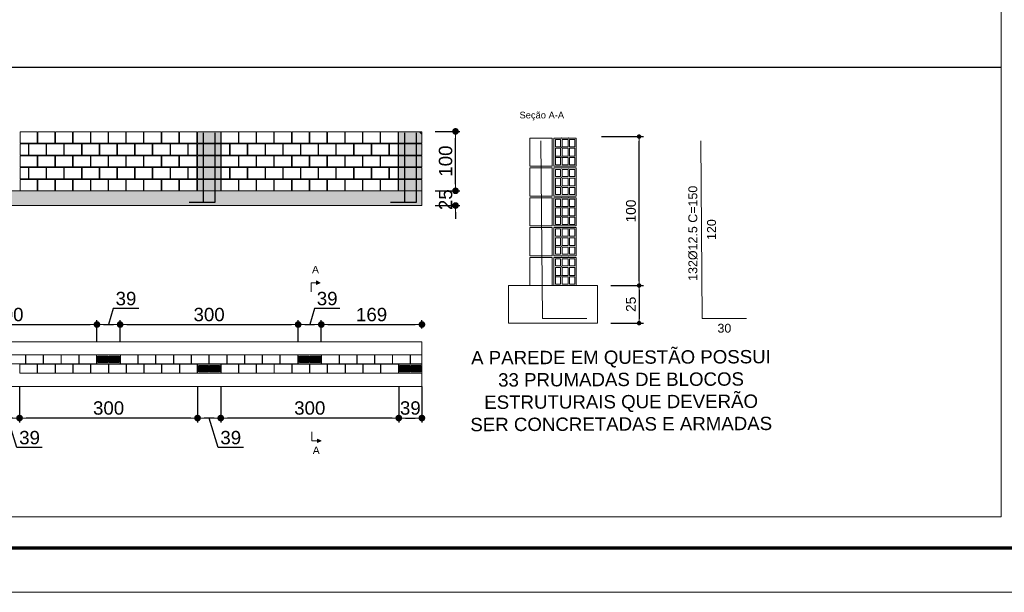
# Model space of a CAD drawing. Header units: millimetres. Extents: x 83 to 471, y -739 to 93.
# Tile 70 of 185: x 172 to 195, y -548 to -535. Entities that reach past the tile are written whole.
import ezdxf
from ezdxf.enums import TextEntityAlignment as Align

# ---------------------------------------------------------------- set-up
doc = ezdxf.new("R2010")
doc.units = ezdxf.units.MM
for name, color, linetype, lineweight in [('.', 7, 'Continuous', 5), ('__MAGNUS.Cota', 30, 'Continuous', 9), ('__MAGNUS.Margem', 7, 'Continuous', 70), ('__MAGNUS.Selo', 7, 'Continuous', 30), ('ALVEOLOS', 7, 'Continuous', 9), ('COTAS', 250, 'Continuous', 5), ('ELE_REF_LINHAS_MARCAS_PLANTA', 7, 'Continuous', 9), ('ELE_REF_MARCAS_PLANTA', 7, 'Continuous', 9), ('MEIA_PECA', 7, 'Continuous', 0), ('PECA_COMPLETA', 7, 'Continuous', 0), ('PECA_DE_PREENCHIMENTO', 7, 'Continuous', 0), ('PREEN_ALVEOLOS', 7, 'Continuous', 9), ('ROTULOS_VERTICAIS', 7, 'Continuous', 9), ('SEC_CONT_VIG_CONCRETO_CORTE', 7, 'Continuous', 9), ('SEC_REF_TXT_NOMES', 7, 'Continuous', 9), ('SEC_REF_TXT_POSICOES_ARM_ESTRIBOS', 7, 'Continuous', 9), ('SECAO_VERTICAL', 7, 'Continuous', 0), ('VIG_FACES', 186, 'Continuous', 9)]:
    doc.layers.add(name, color=color, linetype=linetype, lineweight=lineweight)
doc.layers.add('PGCR_Arq_TEXTO', color=7, linetype='Continuous')
doc.styles.add('Arial', font='arial.ttf')
doc.styles.add('Arial Narrow', font='ARIALN.TTF')
doc.dimstyles.new('Copy of UM_75.000000', dxfattribs={"dimtxt": 0.3, "dimasz": 0.15, "dimexe": 0.1, "dimexo": 0.3, "dimgap": 0.07, "dimtad": 1, "dimdec": 0, "dimlfac": 75, "dimzin": 0, "dimdsep": 46, "dimtxsty": 'Arial', "dimblk": 'DOT', "dimcen": 0.09, "dimdle": 0.1, "dimclrd": 30, "dimclre": 30, "dimclrt": 7, "dimadec": 1, "dimazin": 2, "dimtfac": 1, "dimtdec": 0, "dimtofl": 0, "dimtmove": 0, "dimatfit": 3, "dimldrblk": 'DOT', "dimfxl": 1, "dimtolj": 1, "dimarcsym": 0})
doc.dimstyles.new('UM_30.000000', dxfattribs={"dimtxt": 0.22, "dimasz": 0.1, "dimexe": 0.1, "dimexo": 0.3, "dimgap": 0.07, "dimtad": 1, "dimdec": 0, "dimlfac": 30, "dimzin": 0, "dimdsep": 46, "dimtxsty": 'Arial', "dimblk": 'DOT', "dimcen": 0.09, "dimdle": 0.1, "dimclrd": 30, "dimclre": 30, "dimclrt": 256, "dimadec": 1, "dimazin": 2, "dimtfac": 1, "dimtdec": 0, "dimtofl": 0, "dimtmove": 0, "dimatfit": 3, "dimldrblk": 'DOT', "dimfxl": 1, "dimtolj": 1, "dimarcsym": 0})

# ---------------------------------------------------------------- blocks, each defined once
blk = doc.blocks.new('*U1865')
at = {"layer": '__MAGNUS.Margem', "linetype": 'Continuous'}
blk.add_line((-980.92, -2.28), (173.08, -2.28), dxfattribs=at)
at = {"layer": '__MAGNUS.Margem', "lineweight": 9}
blk.add_line((-1005.92, -12.28), (183.08, -12.28), dxfattribs=at)
at = {"layer": '__MAGNUS.Selo', "style": 'Arial Narrow', "width": 1}
for tag, height, p in [('PROPRIETÁRIO', 3.4, (17.21, 48.91)), ('EDIFICAÇÃORESIDENCIAL', 3.4, (17.21, 40.61)), ('ESTRUTURAL', 3.4, (17.8, 20.69)), ('ANTEPROJETO', 2.43, (111.69, 13.5)), ('ARQ01/01', 5.5, (139.44, 9.5)), ('INDICADA', 2.43, (111.53, 8))]:
    blk.add_attdef(tag, text='', height=height, dxfattribs=at).set_placement(p, align=Align.MIDDLE_LEFT)
at = {"layer": '__MAGNUS.Selo', "lineweight": 30, "flags": 104}
for tag, p in [('ENDEREÇODAOBRA', (17.21, 33.54)), ('ENDEREÇODAOBRA', (17.21, 27.87)), ('TÍTULO', (17.21, 10.8))]:
    blk.add_attdef(tag, text='', height=3.4, dxfattribs=at).set_placement(p, align=Align.MIDDLE_LEFT)
blk = doc.blocks.new('blocoss50')
at = {"layer": 'MEIA_PECA'}
for points in [[(-0.467, -0.268), (-0.467, -0.521), (-0.274, -0.521), (-0.274, -0.268), (-0.467, -0.268)], [(-0.467, -0.804), (-0.467, -1.057), (-0.274, -1.057), (-0.274, -0.804), (-0.467, -0.804)]]:
    blk.add_lwpolyline(points, close=True, dxfattribs=at)
at = {"layer": 'PECA_COMPLETA'}
for points in [[(-4.243, 0), (-4.243, -0.253), (-3.857, -0.253), (-3.857, 0), (-4.243, 0)], [(-3.846, 0), (-3.846, -0.253), (-3.459, -0.253), (-3.459, 0), (-3.846, 0)], [(-3.448, 0), (-3.448, -0.253), (-3.062, -0.253), (-3.062, 0), (-3.448, 0)], [(-3.051, 0), (-3.051, -0.253), (-2.664, -0.253), (-2.664, 0), (-3.051, 0)], [(-2.653, 0), (-2.653, -0.253), (-2.266, -0.253), (-2.266, 0), (-2.653, 0)], [(-2.256, 0), (-2.256, -0.253), (-1.869, -0.253), (-1.869, 0), (-2.256, 0)], [(-1.858, 0), (-1.858, -0.253), (-1.471, -0.253), (-1.471, 0), (-1.858, 0)], [(-1.461, 0), (-1.461, -0.253), (-1.074, -0.253), (-1.074, 0), (-1.461, 0)], [(-1.063, 0), (-1.063, -0.253), (-0.676, -0.253), (-0.676, 0), (-1.063, 0)], [(-0.666, 0), (-0.666, -0.253), (-0.274, -0.253), (-0.274, 0), (-0.666, 0)], [(-4.243, -0.268), (-4.243, -0.521), (-4.055, -0.521), (-4.055, -0.268)], [(-4.044, -0.268), (-4.044, -0.521), (-3.658, -0.521), (-3.658, -0.268), (-4.044, -0.268)], [(-3.647, -0.268), (-3.647, -0.521), (-3.26, -0.521), (-3.26, -0.268), (-3.647, -0.268)], [(-3.249, -0.268), (-3.249, -0.521), (-2.863, -0.521), (-2.863, -0.268), (-3.249, -0.268)], [(-2.852, -0.268), (-2.852, -0.521), (-2.465, -0.521), (-2.465, -0.268), (-2.852, -0.268)], [(-2.454, -0.268), (-2.454, -0.521), (-2.068, -0.521), (-2.068, -0.268), (-2.454, -0.268)], [(-2.057, -0.268), (-2.057, -0.521), (-1.67, -0.521), (-1.67, -0.268), (-2.057, -0.268)], [(-1.659, -0.268), (-1.659, -0.521), (-1.273, -0.521), (-1.273, -0.268), (-1.659, -0.268)], [(-1.262, -0.268), (-1.262, -0.521), (-0.875, -0.521), (-0.875, -0.268), (-1.262, -0.268)], [(-0.864, -0.268), (-0.864, -0.521), (-0.478, -0.521), (-0.478, -0.268), (-0.864, -0.268)], [(-4.243, -0.536), (-4.243, -0.789), (-3.857, -0.789), (-3.857, -0.536), (-4.243, -0.536)], [(-3.846, -0.536), (-3.846, -0.789), (-3.459, -0.789), (-3.459, -0.536), (-3.846, -0.536)], [(-3.448, -0.536), (-3.448, -0.789), (-3.062, -0.789), (-3.062, -0.536), (-3.448, -0.536)], [(-3.051, -0.536), (-3.051, -0.789), (-2.664, -0.789), (-2.664, -0.536), (-3.051, -0.536)], [(-2.653, -0.536), (-2.653, -0.789), (-2.266, -0.789), (-2.266, -0.536), (-2.653, -0.536)], [(-2.256, -0.536), (-2.256, -0.789), (-1.869, -0.789), (-1.869, -0.536), (-2.256, -0.536)], [(-1.858, -0.536), (-1.858, -0.789), (-1.471, -0.789), (-1.471, -0.536), (-1.858, -0.536)], [(-1.461, -0.536), (-1.461, -0.789), (-1.074, -0.789), (-1.074, -0.536), (-1.461, -0.536)], [(-1.063, -0.536), (-1.063, -0.789), (-0.676, -0.789), (-0.676, -0.536), (-1.063, -0.536)], [(-0.666, -0.536), (-0.666, -0.789), (-0.274, -0.789), (-0.274, -0.536), (-0.666, -0.536)], [(-4.243, -0.804), (-4.243, -1.057), (-4.055, -1.057), (-4.055, -0.804)], [(-4.044, -0.804), (-4.044, -1.057), (-3.658, -1.057), (-3.658, -0.804), (-4.044, -0.804)], [(-3.647, -0.804), (-3.647, -1.057), (-3.26, -1.057), (-3.26, -0.804), (-3.647, -0.804)], [(-3.249, -0.804), (-3.249, -1.057), (-2.863, -1.057), (-2.863, -0.804), (-3.249, -0.804)], [(-2.852, -0.804), (-2.852, -1.057), (-2.465, -1.057), (-2.465, -0.804), (-2.852, -0.804)], [(-2.454, -0.804), (-2.454, -1.057), (-2.068, -1.057), (-2.068, -0.804), (-2.454, -0.804)], [(-2.057, -0.804), (-2.057, -1.057), (-1.67, -1.057), (-1.67, -0.804), (-2.057, -0.804)], [(-1.659, -0.804), (-1.659, -1.057), (-1.273, -1.057), (-1.273, -0.804), (-1.659, -0.804)], [(-1.262, -0.804), (-1.262, -1.057), (-0.875, -1.057), (-0.875, -0.804), (-1.262, -0.804)], [(-0.864, -0.804), (-0.864, -1.057), (-0.478, -1.057), (-0.478, -0.804), (-0.864, -0.804)], [(-4.243, -1.072), (-4.243, -1.325), (-3.857, -1.325), (-3.857, -1.072), (-4.243, -1.072)], [(-3.846, -1.072), (-3.846, -1.325), (-3.459, -1.325), (-3.459, -1.072), (-3.846, -1.072)], [(-3.448, -1.072), (-3.448, -1.325), (-3.062, -1.325), (-3.062, -1.072), (-3.448, -1.072)], [(-3.051, -1.072), (-3.051, -1.325), (-2.664, -1.325), (-2.664, -1.072), (-3.051, -1.072)], [(-2.653, -1.072), (-2.653, -1.325), (-2.266, -1.325), (-2.266, -1.072), (-2.653, -1.072)], [(-2.256, -1.072), (-2.256, -1.325), (-1.869, -1.325), (-1.869, -1.072), (-2.256, -1.072)], [(-1.858, -1.072), (-1.858, -1.325), (-1.471, -1.325), (-1.471, -1.072), (-1.858, -1.072)], [(-1.461, -1.072), (-1.461, -1.325), (-1.074, -1.325), (-1.074, -1.072), (-1.461, -1.072)], [(-1.063, -1.072), (-1.063, -1.325), (-0.676, -1.325), (-0.676, -1.072), (-1.063, -1.072)], [(-0.666, -1.072), (-0.666, -1.325), (-0.274, -1.325), (-0.274, -1.072), (-0.666, -1.072)]]:
    blk.add_lwpolyline(points, close=True, dxfattribs=at)
blk = doc.blocks.new('prumada')
at = {"layer": '.'}
h = blk.add_hatch(dxfattribs=at)
h.set_pattern_fill('ANSI31', color=256)
h.paths.add_polyline_path([(-0.525, 0.789), (-0.525, 0.536), (0, 0.536), (0, 0.789), (-0.525, 0.789), (-0.525, 0.789)])
h.paths.add_polyline_path([(-0.525, 1.057), (-0.525, 0.804), (0, 0.804), (0, 1.057), (-0.525, 1.057), (-0.525, 1.057)])
h.paths.add_polyline_path([(-0.525, 0.521), (-0.525, 0.268), (0, 0.268), (0, 0.521), (-0.525, 0.521), (-0.525, 0.521)])
h.paths.add_polyline_path([(-0.525, 0.253), (-0.525, 0), (0, 0), (0, 0.253), (-0.525, 0.253), (-0.525, 0.253)])
h.paths.add_polyline_path([(-0.525, 1.325), (-0.525, 1.072), (0, 1.072), (0, 1.325), (-0.525, 1.325), (-0.525, 1.325)])
h = blk.add_hatch(color=254, dxfattribs=at)
h.dxf.hatch_style = 1
h.paths.add_polyline_path([(-0.525, 0.789), (-0.525, 0.536), (0, 0.536), (0, 0.789), (-0.525, 0.789), (-0.525, 0.789)])
h.paths.add_polyline_path([(-0.525, 1.057), (-0.525, 0.804), (0, 0.804), (0, 1.057), (-0.525, 1.057), (-0.525, 1.057)])
h.paths.add_polyline_path([(-0.525, 0.521), (-0.525, 0.268), (0, 0.268), (0, 0.521), (-0.525, 0.521), (-0.525, 0.521)])
h.paths.add_polyline_path([(-0.525, 0.253), (-0.525, 0), (0, 0), (0, 0.253), (-0.525, 0.253), (-0.525, 0.253)])
h.paths.add_polyline_path([(-0.525, 1.325), (-0.525, 1.072), (0, 1.072), (0, 1.325), (-0.525, 1.325), (-0.525, 1.325)])
for points in [[(-0.394, 1.3), (-0.394, -0.26), (-0.705, -0.26)], [(-0.131, 1.3), (-0.131, -0.26), (-0.442, -0.26)]]:
    blk.add_lwpolyline(points)
at = {"layer": 'PECA_COMPLETA'}
for points in [[(-0.525, 1.325), (-0.525, 1.072), (0, 1.072), (0, 1.325), (-0.525, 1.325)], [(-0.525, 1.057), (-0.525, 0.804), (0, 0.804), (0, 1.057), (-0.525, 1.057)], [(-0.525, 0.789), (-0.525, 0.536), (0, 0.536), (0, 0.789), (-0.525, 0.789)], [(-0.525, 0.521), (-0.525, 0.268), (0, 0.268), (0, 0.521), (-0.525, 0.521)], [(-0.525, 0.253), (-0.525, 0), (0, 0), (0, 0.253), (-0.525, 0.253)]]:
    blk.add_lwpolyline(points, close=True, dxfattribs=at)
blk = doc.blocks.new('_DOT')
at = {"layer": '__MAGNUS.Cota', "linetype": 'ByBlock'}
blk.add_line((-0.5, 0), (-1, 0), dxfattribs=at)
at = {"layer": '__MAGNUS.Cota', "linetype": 'ByBlock', "const_width": 0.5}
blk.add_lwpolyline([(-0.25, 0, 1), (0.25, 0, 1)], format="xyb", close=True, dxfattribs=at)
blk = doc.blocks.new('*D4402')
at = {"layer": 'COTAS', "color": 30, "lineweight": -2}
for p, q in [((182.271, -539.012), (182.271, -538.862)), ((181.816, -539.162), (182.371, -539.162)), ((181.816, -539.492), (182.371, -539.492)), ((182.271, -539.642), (182.271, -539.792))]:
    blk.add_line(p, q, dxfattribs=at)
at = {"layer": 'Defpoints', "color": 0}
for p in [(181.516, -539.162), (182.271, -539.162), (181.516, -539.492)]:
    blk.add_point(p, dxfattribs=at)
at = {"layer": 'COTAS', "color": 30, "linetype": 'ByBlock', "lineweight": -2, "xscale": 0.15, "yscale": 0.15, "zscale": 0.15}
for p, rotation in [((182.271, -539.162), 270), ((182.271, -539.492), 90)]:
    blk.add_blockref('_DOT', p, dxfattribs=dict(at, rotation=rotation))
at = {"layer": 'COTAS', "color": 7, "insert": (182.048, -539.361), "char_height": 0.3, "attachment_point": 5, "rotation": 90, "style": 'Arial'}
blk.add_mtext('\\A1;25', dxfattribs=at)
blk = doc.blocks.new('*D4403')
at = {"layer": 'COTAS', "color": 30, "lineweight": -2}
for p, q in [((181.816, -537.827), (182.371, -537.827)), ((182.271, -539.012), (182.271, -537.977)), ((181.816, -539.162), (182.371, -539.162))]:
    blk.add_line(p, q, dxfattribs=at)
at = {"layer": 'Defpoints', "color": 0}
for p in [(181.516, -537.827), (182.271, -537.827), (181.516, -539.162)]:
    blk.add_point(p, dxfattribs=at)
at = {"layer": 'COTAS', "color": 30, "linetype": 'ByBlock', "lineweight": -2, "xscale": 0.15, "yscale": 0.15, "zscale": 0.15}
for p, rotation in [((182.271, -537.827), 90), ((182.271, -539.162), 270)]:
    blk.add_blockref('_DOT', p, dxfattribs=dict(at, rotation=rotation))
at = {"layer": 'COTAS', "color": 7, "insert": (182.048, -538.494), "char_height": 0.3, "attachment_point": 5, "rotation": 90, "style": 'Arial'}
blk.add_mtext('\\A1;100', dxfattribs=at)
blk = doc.blocks.new('ghghghhfghfgh')
at = {"layer": 'ROTULOS_VERTICAIS'}
h = blk.add_hatch(color=256, dxfattribs=at)
edge = h.paths.add_edge_path(flags=0)
edge.add_arc((-0.438, -0.1), 0.0133, 0, 360)
h = blk.add_hatch(color=256, dxfattribs=at)
edge = h.paths.add_edge_path(flags=0)
edge.add_arc((-0.326, -0.1), 0.0133, 0, 360)
h = blk.add_hatch(color=256, dxfattribs=at)
edge = h.paths.add_edge_path(flags=0)
edge.add_arc((-0.194, -0.1), 0.0133, 0, 360)
h = blk.add_hatch(color=256, dxfattribs=at)
edge = h.paths.add_edge_path(flags=0)
edge.add_arc((-0.082, -0.1), 0.0133, 0, 360)
at = {"layer": 'ALVEOLOS'}
for p, q in [((-0.52, 0), (0, 0)), ((0, -0.2), (-0.52, -0.2))]:
    blk.add_line(p, q, dxfattribs=at)
for points in [[(-0.52, 0), (-0.52, -0.027), (-0.513, -0.027), (-0.513, -0.173)], [(0, 0), (0, -0.027), (-0.007, -0.027), (-0.007, -0.173)], [(-0.52, -0.2), (-0.52, -0.173), (-0.513, -0.173)], [(0, -0.2), (0, -0.173), (-0.007, -0.173)]]:
    blk.add_lwpolyline(points, dxfattribs=at)
for points in [[(-0.493, -0.173), (-0.271, -0.173), (-0.271, -0.027), (-0.493, -0.027)], [(-0.249, -0.173), (-0.027, -0.173), (-0.027, -0.027), (-0.249, -0.027)]]:
    blk.add_lwpolyline(points, close=True, dxfattribs=at)
at = {"layer": 'PREEN_ALVEOLOS'}
for p, q in [((-0.493, -0.142), (-0.378, -0.027)), ((-0.493, -0.086), (-0.434, -0.027)), ((-0.493, -0.029), (-0.491, -0.027)), ((-0.493, -0.057), (-0.463, -0.027)), ((-0.493, -0.114), (-0.406, -0.027)), ((-0.493, -0.171), (-0.349, -0.027)), ((-0.468, -0.173), (-0.321, -0.027)), ((-0.44, -0.173), (-0.293, -0.027)), ((-0.411, -0.173), (-0.271, -0.033)), ((-0.383, -0.173), (-0.271, -0.061)), ((-0.355, -0.173), (-0.271, -0.089)), ((-0.326, -0.173), (-0.271, -0.118)), ((-0.298, -0.173), (-0.271, -0.146)), ((-0.249, -0.142), (-0.134, -0.027)), ((-0.249, -0.086), (-0.19, -0.027)), ((-0.249, -0.029), (-0.247, -0.027)), ((-0.249, -0.057), (-0.219, -0.027)), ((-0.249, -0.114), (-0.162, -0.027)), ((-0.249, -0.171), (-0.105, -0.027)), ((-0.224, -0.173), (-0.077, -0.027)), ((-0.196, -0.173), (-0.049, -0.027)), ((-0.167, -0.173), (-0.027, -0.033)), ((-0.139, -0.173), (-0.027, -0.061)), ((-0.111, -0.173), (-0.027, -0.089)), ((-0.082, -0.173), (-0.027, -0.118)), ((-0.054, -0.173), (-0.027, -0.146))]:
    blk.add_line(p, q, dxfattribs=at)
at = {"layer": 'ROTULOS_VERTICAIS'}
for centre in [(-0.438, -0.1), (-0.326, -0.1), (-0.194, -0.1), (-0.082, -0.1)]:
    blk.add_circle(centre, 0.0133, dxfattribs=at)
blk = doc.blocks.new('bloco 8 furos')
at = {"layer": 'PECA_COMPLETA'}
blk.add_lwpolyline([(0, 0.1), (0.392, 0.1), (0.392, -0.1), (0, -0.1)], close=True, dxfattribs=at)
blk = doc.blocks.new('*U4405')
blk.add_blockref('bloco 8 furos', (-0.196, 0))
blk = doc.blocks.new('*U4404')
at = {"color": 0, "linetype": 'ByBlock', "lineweight": -2, "transparency": 16777216}
for p in [(-3.589, 0), (-3.19, 0), (-2.792, 0), (-2.393, 0), (-1.994, 0), (-1.595, 0), (-1.196, 0), (-0.798, 0), (-0.399, 0), (0, 0)]:
    blk.add_blockref('*U4405', p, dxfattribs=at)
blk = doc.blocks.new('*U4407')
blk.add_blockref('bloco 8 furos', (-0.196, 0))
blk = doc.blocks.new('*U4406')
at = {"color": 0, "linetype": 'ByBlock', "lineweight": -2, "transparency": 16777216}
for p in [(-3.589, 0), (-3.19, 0), (-2.792, 0), (-2.393, 0), (-1.994, 0), (-1.595, 0), (-1.196, 0), (-0.798, 0), (-0.399, 0), (0, 0)]:
    blk.add_blockref('*U4407', p, dxfattribs=at)
blk = doc.blocks.new('*D4460')
at = {"layer": 'COTAS', "color": 30, "lineweight": -2}
for p, q in [((180.996, -543.557), (180.996, -544.367)), ((181.516, -543.557), (181.516, -544.367)), ((181.146, -544.267), (181.366, -544.267))]:
    blk.add_line(p, q, dxfattribs=at)
at = {"layer": 'Defpoints', "color": 0}
for p in [(180.996, -543.257), (181.516, -543.257), (181.516, -544.267)]:
    blk.add_point(p, dxfattribs=at)
at = {"layer": 'COTAS', "color": 30, "linetype": 'ByBlock', "lineweight": -2, "xscale": 0.15, "yscale": 0.15, "zscale": 0.15, "rotation": 180}
blk.add_blockref('_DOT', (180.996, -544.267), dxfattribs=at)
at = {"layer": 'COTAS', "color": 30, "linetype": 'ByBlock', "lineweight": -2, "xscale": 0.15, "yscale": 0.15, "zscale": 0.15}
blk.add_blockref('_DOT', (181.516, -544.267), dxfattribs=at)
at = {"layer": 'COTAS', "color": 7, "insert": (181.256, -544.043), "char_height": 0.3, "attachment_point": 5, "style": 'Arial'}
blk.add_mtext('\\A1;39', dxfattribs=at)
blk = doc.blocks.new('*D4461')
at = {"layer": 'COTAS', "color": 30, "lineweight": -2}
for p, q in [((176.999, -543.557), (176.999, -544.367)), ((180.996, -543.557), (180.996, -544.367)), ((180.846, -544.267), (177.149, -544.267))]:
    blk.add_line(p, q, dxfattribs=at)
at = {"layer": 'Defpoints', "color": 0}
for p in [(176.999, -543.257), (180.996, -543.257), (176.999, -544.267)]:
    blk.add_point(p, dxfattribs=at)
at = {"layer": 'COTAS', "color": 30, "linetype": 'ByBlock', "lineweight": -2, "xscale": 0.15, "yscale": 0.15, "zscale": 0.15, "rotation": 180}
blk.add_blockref('_DOT', (176.999, -544.267), dxfattribs=at)
at = {"layer": 'COTAS', "color": 30, "linetype": 'ByBlock', "lineweight": -2, "xscale": 0.15, "yscale": 0.15, "zscale": 0.15}
blk.add_blockref('_DOT', (180.996, -544.267), dxfattribs=at)
at = {"layer": 'COTAS', "color": 7, "insert": (178.998, -544.043), "char_height": 0.3, "attachment_point": 5, "style": 'Arial'}
blk.add_mtext('\\A1;300', dxfattribs=at)
blk = doc.blocks.new('*D4462')
at = {"layer": 'COTAS', "color": 30, "lineweight": -2}
for p, q in [((176.479, -543.557), (176.479, -544.367)), ((176.999, -543.557), (176.999, -544.367)), ((176.849, -544.267), (176.629, -544.267)), ((176.938, -544.932), (176.739, -544.267)), ((177.509, -544.932), (176.938, -544.932))]:
    blk.add_line(p, q, dxfattribs=at)
at = {"layer": 'Defpoints', "color": 0}
for p in [(176.479, -543.257), (176.999, -543.257), (176.479, -544.267)]:
    blk.add_point(p, dxfattribs=at)
at = {"layer": 'COTAS', "color": 30, "linetype": 'ByBlock', "lineweight": -2, "xscale": 0.15, "yscale": 0.15, "zscale": 0.15, "rotation": 180}
blk.add_blockref('_DOT', (176.479, -544.267), dxfattribs=at)
at = {"layer": 'COTAS', "color": 30, "linetype": 'ByBlock', "lineweight": -2, "xscale": 0.15, "yscale": 0.15, "zscale": 0.15}
blk.add_blockref('_DOT', (176.999, -544.267), dxfattribs=at)
at = {"layer": 'COTAS', "color": 7, "insert": (177.224, -544.708), "char_height": 0.3, "attachment_point": 5, "style": 'Arial'}
blk.add_mtext('\\A1;39', dxfattribs=at)
blk = doc.blocks.new('*D4463')
at = {"layer": 'COTAS', "color": 30, "lineweight": -2}
for p, q in [((172.482, -543.557), (172.482, -544.367)), ((176.479, -543.557), (176.479, -544.367)), ((176.329, -544.267), (172.632, -544.267))]:
    blk.add_line(p, q, dxfattribs=at)
at = {"layer": 'Defpoints', "color": 0}
for p in [(172.482, -543.257), (176.479, -543.257), (172.482, -544.267)]:
    blk.add_point(p, dxfattribs=at)
at = {"layer": 'COTAS', "color": 30, "linetype": 'ByBlock', "lineweight": -2, "xscale": 0.15, "yscale": 0.15, "zscale": 0.15, "rotation": 180}
blk.add_blockref('_DOT', (172.482, -544.267), dxfattribs=at)
at = {"layer": 'COTAS', "color": 30, "linetype": 'ByBlock', "lineweight": -2, "xscale": 0.15, "yscale": 0.15, "zscale": 0.15}
blk.add_blockref('_DOT', (176.479, -544.267), dxfattribs=at)
at = {"layer": 'COTAS', "color": 7, "insert": (174.481, -544.043), "char_height": 0.3, "attachment_point": 5, "style": 'Arial'}
blk.add_mtext('\\A1;300', dxfattribs=at)
blk = doc.blocks.new('*D4464')
at = {"layer": 'COTAS', "color": 30, "lineweight": -2}
for p, q in [((171.962, -543.557), (171.962, -544.367)), ((172.482, -543.557), (172.482, -544.367)), ((172.332, -544.267), (172.112, -544.267)), ((172.421, -544.932), (172.222, -544.267)), ((172.992, -544.932), (172.421, -544.932))]:
    blk.add_line(p, q, dxfattribs=at)
at = {"layer": 'Defpoints', "color": 0}
for p in [(171.962, -543.257), (172.482, -543.257), (171.962, -544.267)]:
    blk.add_point(p, dxfattribs=at)
at = {"layer": 'COTAS', "color": 30, "linetype": 'ByBlock', "lineweight": -2, "xscale": 0.15, "yscale": 0.15, "zscale": 0.15, "rotation": 180}
blk.add_blockref('_DOT', (171.962, -544.267), dxfattribs=at)
at = {"layer": 'COTAS', "color": 30, "linetype": 'ByBlock', "lineweight": -2, "xscale": 0.15, "yscale": 0.15, "zscale": 0.15}
blk.add_blockref('_DOT', (172.482, -544.267), dxfattribs=at)
at = {"layer": 'COTAS', "color": 7, "insert": (172.707, -544.708), "char_height": 0.3, "attachment_point": 5, "style": 'Arial'}
blk.add_mtext('\\A1;39', dxfattribs=at)
blk = doc.blocks.new('*D4514')
at = {"layer": 'COTAS', "color": 30, "lineweight": -2}
for p, q in [((170.223, -542.562), (170.223, -542.066)), ((170.373, -542.166), (174.07, -542.166)), ((174.22, -542.562), (174.22, -542.066))]:
    blk.add_line(p, q, dxfattribs=at)
at = {"layer": 'Defpoints', "color": 0}
for p in [(174.22, -542.166), (170.223, -542.862), (174.22, -542.862)]:
    blk.add_point(p, dxfattribs=at)
at = {"layer": 'COTAS', "color": 30, "linetype": 'ByBlock', "lineweight": -2, "xscale": 0.15, "yscale": 0.15, "zscale": 0.15, "rotation": 180}
blk.add_blockref('_DOT', (170.223, -542.166), dxfattribs=at)
at = {"layer": 'COTAS', "color": 30, "linetype": 'ByBlock', "lineweight": -2, "xscale": 0.15, "yscale": 0.15, "zscale": 0.15}
blk.add_blockref('_DOT', (174.22, -542.166), dxfattribs=at)
at = {"layer": 'COTAS', "color": 7, "insert": (172.221, -541.943), "char_height": 0.3, "attachment_point": 5, "style": 'Arial'}
blk.add_mtext('\\A1;300', dxfattribs=at)
blk = doc.blocks.new('*D4515')
at = {"layer": 'COTAS', "color": 30, "lineweight": -2}
for p, q in [((174.587, -541.808), (174.48, -542.166)), ((175.157, -541.808), (174.587, -541.808)), ((174.22, -542.562), (174.22, -542.066)), ((174.37, -542.166), (174.59, -542.166)), ((174.74, -542.562), (174.74, -542.066))]:
    blk.add_line(p, q, dxfattribs=at)
at = {"layer": 'Defpoints', "color": 0}
for p in [(174.74, -542.166), (174.22, -542.862), (174.74, -542.862)]:
    blk.add_point(p, dxfattribs=at)
at = {"layer": 'COTAS', "color": 30, "linetype": 'ByBlock', "lineweight": -2, "xscale": 0.15, "yscale": 0.15, "zscale": 0.15, "rotation": 180}
blk.add_blockref('_DOT', (174.22, -542.166), dxfattribs=at)
at = {"layer": 'COTAS', "color": 30, "linetype": 'ByBlock', "lineweight": -2, "xscale": 0.15, "yscale": 0.15, "zscale": 0.15}
blk.add_blockref('_DOT', (174.74, -542.166), dxfattribs=at)
at = {"layer": 'COTAS', "color": 7, "insert": (174.872, -541.584), "char_height": 0.3, "attachment_point": 5, "style": 'Arial'}
blk.add_mtext('\\A1;39', dxfattribs=at)
blk = doc.blocks.new('*D4516')
at = {"layer": 'COTAS', "color": 30, "lineweight": -2}
for p, q in [((174.74, -542.562), (174.74, -542.066)), ((174.89, -542.166), (178.587, -542.166)), ((178.737, -542.562), (178.737, -542.066))]:
    blk.add_line(p, q, dxfattribs=at)
at = {"layer": 'Defpoints', "color": 0}
for p in [(178.737, -542.166), (174.74, -542.862), (178.737, -542.862)]:
    blk.add_point(p, dxfattribs=at)
at = {"layer": 'COTAS', "color": 30, "linetype": 'ByBlock', "lineweight": -2, "xscale": 0.15, "yscale": 0.15, "zscale": 0.15, "rotation": 180}
blk.add_blockref('_DOT', (174.74, -542.166), dxfattribs=at)
at = {"layer": 'COTAS', "color": 30, "linetype": 'ByBlock', "lineweight": -2, "xscale": 0.15, "yscale": 0.15, "zscale": 0.15}
blk.add_blockref('_DOT', (178.737, -542.166), dxfattribs=at)
at = {"layer": 'COTAS', "color": 7, "insert": (176.738, -541.943), "char_height": 0.3, "attachment_point": 5, "style": 'Arial'}
blk.add_mtext('\\A1;300', dxfattribs=at)
blk = doc.blocks.new('*D4517')
at = {"layer": 'COTAS', "color": 30, "lineweight": -2}
for p, q in [((179.104, -541.808), (178.997, -542.166)), ((179.674, -541.808), (179.104, -541.808)), ((178.737, -542.562), (178.737, -542.066)), ((178.887, -542.166), (179.107, -542.166)), ((179.257, -542.562), (179.257, -542.066))]:
    blk.add_line(p, q, dxfattribs=at)
at = {"layer": 'Defpoints', "color": 0}
for p in [(179.257, -542.166), (178.737, -542.862), (179.257, -542.862)]:
    blk.add_point(p, dxfattribs=at)
at = {"layer": 'COTAS', "color": 30, "linetype": 'ByBlock', "lineweight": -2, "xscale": 0.15, "yscale": 0.15, "zscale": 0.15, "rotation": 180}
blk.add_blockref('_DOT', (178.737, -542.166), dxfattribs=at)
at = {"layer": 'COTAS', "color": 30, "linetype": 'ByBlock', "lineweight": -2, "xscale": 0.15, "yscale": 0.15, "zscale": 0.15}
blk.add_blockref('_DOT', (179.257, -542.166), dxfattribs=at)
at = {"layer": 'COTAS', "color": 7, "insert": (179.389, -541.584), "char_height": 0.3, "attachment_point": 5, "style": 'Arial'}
blk.add_mtext('\\A1;39', dxfattribs=at)
blk = doc.blocks.new('*D4518')
at = {"layer": 'COTAS', "color": 30, "lineweight": -2}
for p, q in [((179.257, -542.562), (179.257, -542.066)), ((179.407, -542.166), (181.366, -542.166)), ((181.516, -542.258), (181.516, -542.066))]:
    blk.add_line(p, q, dxfattribs=at)
at = {"layer": 'Defpoints', "color": 0}
for p in [(181.516, -542.166), (181.516, -542.558), (179.257, -542.862)]:
    blk.add_point(p, dxfattribs=at)
at = {"layer": 'COTAS', "color": 30, "linetype": 'ByBlock', "lineweight": -2, "xscale": 0.15, "yscale": 0.15, "zscale": 0.15, "rotation": 180}
blk.add_blockref('_DOT', (179.257, -542.166), dxfattribs=at)
at = {"layer": 'COTAS', "color": 30, "linetype": 'ByBlock', "lineweight": -2, "xscale": 0.15, "yscale": 0.15, "zscale": 0.15}
blk.add_blockref('_DOT', (181.516, -542.166), dxfattribs=at)
at = {"layer": 'COTAS', "color": 7, "insert": (180.386, -541.943), "char_height": 0.3, "attachment_point": 5, "style": 'Arial'}
blk.add_mtext('\\A1;169', dxfattribs=at)
blk = doc.blocks.new('*U4433')
blk.add_blockref('bloco 8 furos', (-0.196, 0))
blk = doc.blocks.new('*U4432')
at = {"color": 0, "linetype": 'ByBlock', "lineweight": -2, "transparency": 16777216}
for p in [(-3.589, 0), (-3.19, 0), (-2.792, 0), (-2.393, 0), (-1.994, 0), (-1.595, 0), (-1.196, 0), (-0.798, 0), (-0.399, 0), (0, 0)]:
    blk.add_blockref('*U4433', p, dxfattribs=at)
blk = doc.blocks.new('*U4435')
blk.add_blockref('bloco 8 furos', (-0.196, 0))
blk = doc.blocks.new('*U4434')
at = {"color": 0, "linetype": 'ByBlock', "lineweight": -2, "transparency": 16777216}
for p in [(-3.589, 0), (-3.19, 0), (-2.792, 0), (-2.393, 0), (-1.994, 0), (-1.595, 0), (-1.196, 0), (-0.798, 0), (-0.399, 0), (0, 0)]:
    blk.add_blockref('*U4435', p, dxfattribs=at)
blk = doc.blocks.new('*D4536')
at = {"layer": 'Defpoints', "color": 0}
for p in [(187.778, -538.037), (187.809, -542.03), (188.191, -542.03)]:
    blk.add_point(p, dxfattribs=at)
at = {"layer": 'COTAS', "insert": (188.019, -540.033), "char_height": 0.2, "attachment_point": 5, "rotation": 90, "style": 'Arial'}
blk.add_mtext('\\A1;120', dxfattribs=at)
blk = doc.blocks.new('DOT')
at = {"color": 0, "linetype": 'ByBlock'}
blk.add_line((-0.5, 0), (-1, 0), dxfattribs=at)
at = {"color": 0, "linetype": 'ByBlock', "const_width": 0.5}
blk.add_lwpolyline([(-0.25, 0, 1), (0.25, 0, 1)], format="xyb", close=True, dxfattribs=at)
blk = doc.blocks.new('*D4537')
at = {"layer": 'Defpoints', "color": 0}
for p in [(187.809, -542.03), (188.805, -542.03), (187.809, -542.422)]:
    blk.add_point(p, dxfattribs=at)
at = {"layer": 'COTAS', "insert": (188.307, -542.25), "char_height": 0.2, "attachment_point": 5, "style": 'Arial'}
blk.add_mtext('\\A1;30', dxfattribs=at)
blk = doc.blocks.new('*D4538')
at = {"layer": 'COTAS', "color": 30, "lineweight": -2}
for p, q in [((185.759, -541.29), (186.492, -541.29)), ((186.392, -541.39), (186.392, -542.035)), ((185.759, -542.135), (186.492, -542.135))]:
    blk.add_line(p, q, dxfattribs=at)
at = {"layer": 'Defpoints', "color": 0}
for p in [(185.459, -541.29), (185.459, -542.135), (186.392, -542.135)]:
    blk.add_point(p, dxfattribs=at)
at = {"layer": 'COTAS', "color": 30, "linetype": 'ByBlock', "lineweight": -2, "xscale": 0.1, "yscale": 0.1, "zscale": 0.1}
for p, rotation in [((186.392, -541.29), 90), ((186.392, -542.135), 270)]:
    blk.add_blockref('_DOT', p, dxfattribs=dict(at, rotation=rotation))
at = {"layer": 'COTAS', "insert": (186.21, -541.712), "char_height": 0.22, "attachment_point": 5, "rotation": 90, "style": 'Arial'}
blk.add_mtext('\\A1;25', dxfattribs=at)
blk = doc.blocks.new('*D4539')
at = {"layer": 'COTAS', "color": 30, "lineweight": -2}
for p, q in [((185.549, -537.943), (186.492, -537.943)), ((186.392, -541.19), (186.392, -538.043)), ((185.759, -541.29), (186.492, -541.29))]:
    blk.add_line(p, q, dxfattribs=at)
at = {"layer": 'Defpoints', "color": 0}
for p in [(185.249, -537.943), (186.392, -537.943), (185.459, -541.29)]:
    blk.add_point(p, dxfattribs=at)
at = {"layer": 'COTAS', "color": 30, "linetype": 'ByBlock', "lineweight": -2, "xscale": 0.1, "yscale": 0.1, "zscale": 0.1}
for p, rotation in [((186.392, -537.943), 90), ((186.392, -541.29), 270)]:
    blk.add_blockref('_DOT', p, dxfattribs=dict(at, rotation=rotation))
at = {"layer": 'COTAS', "insert": (186.21, -539.616), "char_height": 0.22, "attachment_point": 5, "rotation": 90, "style": 'Arial'}
blk.add_mtext('\\A1;100', dxfattribs=at)
blk = doc.blocks.new('G$CC5A6DD05')
at = {"layer": 'SECAO_VERTICAL'}
for p, q in [((0.5, 0), (0, 0)), ((0.033, -0.194), (0.15, -0.194)), ((0.15, -0.033), (0.15, -0.194)), ((0.183, -0.033), (0.183, -0.194)), ((0.183, -0.194), (0.317, -0.194)), ((0.317, -0.033), (0.317, -0.194)), ((0.35, -0.033), (0.35, -0.194)), ((0.35, -0.194), (0.467, -0.194)), ((0.033, -0.228), (0.15, -0.228)), ((0.033, -0.406), (0.15, -0.406)), ((0.033, -0.439), (0.15, -0.439)), ((0.15, -0.228), (0.15, -0.406)), ((0.15, -0.439), (0.15, -0.6)), ((0.183, -0.228), (0.183, -0.406)), ((0.183, -0.228), (0.317, -0.228)), ((0.183, -0.406), (0.317, -0.406)), ((0.183, -0.439), (0.183, -0.6)), ((0.183, -0.439), (0.317, -0.439)), ((0.317, -0.228), (0.317, -0.406)), ((0.317, -0.439), (0.317, -0.6)), ((0.35, -0.228), (0.35, -0.406)), ((0.35, -0.228), (0.467, -0.228)), ((0.35, -0.406), (0.467, -0.406)), ((0.35, -0.439), (0.35, -0.6)), ((0.35, -0.439), (0.467, -0.439))]:
    blk.add_line(p, q, dxfattribs=at)
blk.add_lwpolyline([(0, -0.633), (0.5, -0.633), (0.5, 0), (0, 0), (0, -0.633)], close=True, dxfattribs=at)
for points in [[(0.15, -0.033), (0.033, -0.033), (0.033, -0.194)], [(0.317, -0.033), (0.183, -0.033)], [(0.467, -0.194), (0.467, -0.033), (0.35, -0.033)], [(0.033, -0.228), (0.033, -0.6)], [(0.35, -0.6), (0.467, -0.6), (0.467, -0.439)], [(0.467, -0.406), (0.467, -0.228)], [(0.033, -0.6), (0.15, -0.6)], [(0.183, -0.6), (0.317, -0.6)]]:
    blk.add_lwpolyline(points, dxfattribs=at)
for p in [(0.167, 0), (0.333, 0), (0.167, -0.211), (0.167, -0.422)]:
    blk.add_point(p, dxfattribs=at)

msp = doc.modelspace()

# ---------------------------------------------------------------- hatches: boundary and pattern name
at = {"layer": '.', "lineweight": 0}
h = msp.add_hatch(dxfattribs=at)
h.set_pattern_fill('AR-CONC', color=256, scale=0.0015)
h.set_pattern_definition([(50, (17.85144, -282.5453), (0.273277, -0.02390863), [0.028575, -0.314325]), (355, (17.85144, -282.5453), (-0.05286513, 0.28658527), [0.02286, -0.25146088]), (100.45144, (17.8742, -282.5473), (0.22041187, 0.26267663), [0.02428501, -0.26713537]), (46.1842, (17.85144, -282.4691), (0.40661856, -0.0630635), [0.0428625, -0.4714875]), (96.63556, (17.88532, -282.47436), (0.3561062, 0.3711392), [0.03642753, -0.4007034]), (351.18415, (17.85144, -282.4691), (0.3561062, 0.3711392), [0.03428995, -0.3771896]), (21, (17.88954, -282.48816), (0.22742159, -0.1533978), [0.028575, -0.314325]), (326, (17.88954, -282.48816), (0.09270304, 0.27628195), [0.02286, -0.25146]), (71.451445, (17.9085, -282.50094), (0.32012463, 0.12288415), [0.02428501, -0.2671349]), (37.5, (17.85144, -282.54531), (0.004632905, 0.126832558), [0, -0.248412, 0, -0.25527, 0, -0.2524125]), (7.5, (17.85144, -282.5453), (0.100229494, 0.15027086), [0, -0.145542, 0, -0.242697, 0, -0.0962025]), (327.5, (17.76647, -282.54531), (0.203385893, -0.008593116), [0, -0.09525, 0, -0.29718, 0, -0.394335]), (317.5, (17.72837, -282.5453), (0.22219377, 0.03813974), [0, -0.123825, 0, -0.197358, 0, -0.280035])])
h.paths.add_polyline_path([(110.16802, -539.162), (181.51602, -539.162), (181.51602, -539.492), (110.16802, -539.492), (110.16802, -539.162)])
at = {"layer": 'ELE_REF_LINHAS_MARCAS_PLANTA'}
for points in [[(179.15223, -541.26884), (179.15223, -541.18724), (179.23383, -541.22804)], [(179.16889, -544.73757), (179.16889, -544.81917), (179.25049, -544.77837)]]:
    msp.add_hatch(color=256, dxfattribs=at).paths.add_polyline_path(points, flags=0)

# ---------------------------------------------------------------- linework, layer by layer
msp.add_line((194.51797, -536.38891), (96.62457, -536.38891))
for p, q in [((179.02983, -541.22804), (179.02983, -541.43204)), ((179.02983, -541.22804), (179.15223, -541.22804)), ((179.04649, -544.77837), (179.04649, -544.57437)), ((179.04649, -544.77837), (179.16889, -544.77837))]:
    msp.add_line(p, q, dxfattribs=at)
for points in [[(179.15223, -541.26884), (179.15223, -541.18724), (179.23383, -541.22804)], [(179.16889, -544.73757), (179.16889, -544.81917), (179.25049, -544.77837)]]:
    msp.add_lwpolyline(points, close=True, dxfattribs=at)
at = {"layer": 'PECA_COMPLETA'}
for points in [[(194.51797, -546.48728), (96.62457, -546.48728), (96.62457, -465.1471), (194.51797, -465.1471)], [(181.25806, -542.84833), (181.51602, -542.84833), (181.51602, -543.04833), (181.25806, -543.04833)]]:
    msp.add_lwpolyline(points, close=True, dxfattribs=at)
for points in [[(184.18944, -538.03679), (184.21983, -542.03015), (185.21581, -542.03015)], [(187.77821, -538.03679), (187.8086, -542.03015), (188.80458, -542.03015)]]:
    msp.add_lwpolyline(points, dxfattribs=at)
at = {"layer": 'PECA_DE_PREENCHIMENTO'}
msp.add_line((181.51602, -537.89066), (181.46869, -537.84333), dxfattribs=at)
msp.add_lwpolyline([(110.16802, -539.162), (181.51602, -539.162), (181.51602, -539.492), (110.16802, -539.492)], close=True, dxfattribs=at)
at = {"layer": 'SEC_CONT_VIG_CONCRETO_CORTE'}
msp.add_lwpolyline([(185.45902, -541.28981), (183.45902, -541.28981), (183.45902, -542.13458), (185.45902, -542.13458), (185.45902, -541.28981)], close=True, dxfattribs=at)
at = {"layer": 'SECAO_VERTICAL'}
for points in [[(183.93944, -538.60981), (184.43944, -538.60981), (184.43944, -537.97648), (183.93944, -537.97648), (183.93944, -538.60981)], [(184.47966, -538.60981), (184.97966, -538.60981), (184.97966, -537.97648), (184.47966, -537.97648), (184.47966, -538.60981)], [(183.93944, -539.27981), (184.43944, -539.27981), (184.43944, -538.64648), (183.93944, -538.64648), (183.93944, -539.27981)], [(184.47966, -539.27981), (184.97966, -539.27981), (184.97966, -538.64648), (184.47966, -538.64648), (184.47966, -539.27981)], [(183.93944, -539.94981), (184.43944, -539.94981), (184.43944, -539.31648), (183.93944, -539.31648), (183.93944, -539.94981)], [(184.47966, -539.94981), (184.97966, -539.94981), (184.97966, -539.31648), (184.47966, -539.31648), (184.47966, -539.94981)], [(183.93944, -540.61981), (184.43944, -540.61981), (184.43944, -539.98648), (183.93944, -539.98648), (183.93944, -540.61981)], [(184.47966, -540.61981), (184.97966, -540.61981), (184.97966, -539.98648), (184.47966, -539.98648), (184.47966, -540.61981)], [(183.93944, -541.28981), (184.43944, -541.28981), (184.43944, -540.65648), (183.93944, -540.65648), (183.93944, -541.28981)], [(184.47966, -541.28981), (184.97966, -541.28981), (184.97966, -540.65648), (184.47966, -540.65648), (184.47966, -541.28981)]]:
    msp.add_lwpolyline(points, close=True, dxfattribs=at)
at = {"layer": 'VIG_FACES'}
for p, q in [((110.16802, -542.5583), (181.51602, -542.5583)), ((181.51602, -542.5583), (181.51602, -543.55497)), ((110.16802, -543.55497), (181.51602, -543.55497))]:
    msp.add_line(p, q, dxfattribs=at)

# ---------------------------------------------------------------- block references
for name, p in [('blocoss50', (176.73629, -537.83666)), ('prumada', (176.99902, -539.162)), ('blocoss50', (181.25329, -537.83666)), ('prumada', (181.51602, -539.162)), ('G$CC5A6DD05', (184.47966, -537.97648)), ('G$CC5A6DD05', (184.47966, -538.64648)), ('G$CC5A6DD05', (184.47966, -539.31648)), ('G$CC5A6DD05', (184.47966, -539.98648)), ('G$CC5A6DD05', (184.47966, -540.65648)), ('*U4406', (174.01487, -542.94833)), ('ghghghhfghfgh', (174.73985, -542.84833)), ('*U4404', (178.53187, -542.94833)), ('ghghghhfghfgh', (179.25685, -542.84833)), ('bloco 8 furos', (179.26404, -542.94833)), ('bloco 8 furos', (179.66284, -542.94833)), ('bloco 8 furos', (180.06165, -542.94833)), ('bloco 8 furos', (180.46045, -542.94833)), ('bloco 8 furos', (180.85925, -542.94833)), ('*U4434', (176.27405, -543.15663)), ('ghghghhfghfgh', (176.99902, -543.05663)), ('*U4432', (180.79105, -543.15663)), ('ghghghhfghfgh', (181.51602, -543.05663))]:
    msp.add_blockref(name, p)
at = {"layer": '__MAGNUS.Selo', "color": 7, "true_color": 0xffffff, "xscale": 0.0999999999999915, "yscale": 0.0999999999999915, "zscale": 0.0999999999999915}
msp.add_blockref('*U1865', (194.62889, -546.9541), dxfattribs=at)

# ---------------------------------------------------------------- texts
at = {"layer": 'ELE_REF_MARCAS_PLANTA', "style": 'Arial'}
for p in [(179.04895, -541.0147), (179.06562, -545.07504)]:
    msp.add_text('A', height=0.16667, dxfattribs=at).set_placement(p)
at = {"layer": 'PGCR_Arq_TEXTO', "insert": (185.98778, -543.65187), "char_height": 0.35, "width": 7.0337434, "attachment_point": 5, "rotation": 0.229093, "style": 'Arial'}
msp.add_mtext('{\\H0.857143x;A PAREDE EM QUESTÃO POSSUI 33 PRUMADAS DE BLOCOS ESTRUTURAIS QUE DEVERÃO SER CONCRETADAS E ARMADAS}', dxfattribs=at)
at = {"layer": 'SEC_REF_TXT_NOMES', "style": 'Arial'}
msp.add_text('Seção A-A', height=0.15, dxfattribs=at).set_placement((183.70693, -537.5352))
at = {"layer": 'SEC_REF_TXT_POSICOES_ARM_ESTRIBOS', "style": 'Arial'}
msp.add_text('132%%c12.5 C=150', height=0.2, rotation=90, dxfattribs=at).set_placement((187.69826, -541.18381))

# ---------------------------------------------------------------- dimensions: what is measured, and where the dimension line sits
at = {"layer": 'COTAS'}
for base, p1, p2, dimstyle, override, picture, middle in [((182.27112, -537.82666), (181.51602, -539.162), (181.51602, -537.82666), 'Copy of UM_75.000000', {"dimtmove": 1}, '*D4403', (182.04795, -538.49433)), ((188.1909, -542.03015), (187.77821, -538.03679), (187.8086, -542.03015), 'UM_30.000000', {"dimtxt": 0.2, "dimtxsty": 'Arial', "dimse1": 1, "dimse2": 1, "dimsd1": 1, "dimsd2": 1, "dimldrblk": 'DOT'}, '*D4536', (188.01878, -540.03347))]:
    dim = msp.add_linear_dim(base=base, p1=p1, p2=p2, angle=90, dimstyle=dimstyle, override=override, dxfattribs=at)
    dim.commit()
    dim.dimension.update_dxf_attribs({"geometry": picture, "text_midpoint": middle})
for base, p2, picture, middle in [((186.39194, -537.94315), (185.24925, -537.94315), '*D4539', (186.20961, -539.61648)), ((186.39194, -542.13458), (185.45902, -542.13458), '*D4538', (186.20961, -541.71219))]:
    dim = msp.add_linear_dim(base=base, p1=(185.45902, -541.28981), p2=p2, angle=90, dimstyle='UM_30.000000', dxfattribs=at)
    dim.commit()
    dim.dimension.update_dxf_attribs({"geometry": picture, "text_midpoint": middle})
dim = msp.add_linear_dim(base=(182.27112, -539.162), p1=(181.51602, -539.492), p2=(181.51602, -539.162), angle=90, dimstyle='Copy of UM_75.000000', dxfattribs=at)
dim.commit()
dim.dimension.update_dxf_attribs({"geometry": '*D4402', "text_midpoint": (182.27112, -539.36101), "dimtype": 160})
for base, p1, p2, dimstyle, override, picture, middle in [((174.73985, -542.16597), (174.21985, -542.86166), (174.73985, -542.86166), 'Copy of UM_75.000000', {"dimtmove": 1}, '*D4515', (174.65733, -541.58442)), ((179.25685, -542.16597), (178.73685, -542.86166), (179.25685, -542.86166), 'Copy of UM_75.000000', {"dimtmove": 1}, '*D4517', (179.17433, -541.58442)), ((174.21985, -542.16597), (170.22285, -542.86166), (174.21985, -542.86166), 'Copy of UM_75.000000', {"dimtmove": 1}, '*D4514', (172.22135, -541.9427)), ((178.73685, -542.16597), (174.73985, -542.86166), (178.73685, -542.86166), 'Copy of UM_75.000000', {"dimtmove": 1}, '*D4516', (176.73835, -541.9427)), ((181.51602, -542.16597), (179.25685, -542.86166), (181.51602, -542.5583), 'Copy of UM_75.000000', {"dimtmove": 1}, '*D4518', (180.38643, -541.9428)), ((187.8086, -542.42171), (188.80458, -542.03015), (187.8086, -542.03015), 'UM_30.000000', {"dimtxt": 0.2, "dimtxsty": 'Arial', "dimse1": 1, "dimse2": 1, "dimsd1": 1, "dimsd2": 1, "dimldrblk": 'DOT'}, '*D4537', (188.30659, -542.24953)), ((171.96202, -544.26671), (172.48202, -543.25663), (171.96202, -543.25663), 'Copy of UM_75.000000', {"dimtmove": 1}, '*D4464', (172.49147, -544.70826)), ((172.48202, -544.26671), (176.47902, -543.25663), (172.48202, -543.25663), 'Copy of UM_75.000000', {"dimtmove": 1}, '*D4463', (174.48052, -544.04344)), ((176.47902, -544.26671), (176.99902, -543.25663), (176.47902, -543.25663), 'Copy of UM_75.000000', {"dimtmove": 1}, '*D4462', (177.00847, -544.70826)), ((176.99902, -544.26671), (180.99602, -543.25663), (176.99902, -543.25663), 'Copy of UM_75.000000', {"dimtmove": 1}, '*D4461', (178.99752, -544.04344))]:
    dim = msp.add_linear_dim(base=base, p1=p1, p2=p2, dimstyle=dimstyle, override=override, dxfattribs=at)
    dim.commit()
    dim.dimension.update_dxf_attribs({"geometry": picture, "text_midpoint": middle})
dim = msp.add_linear_dim(base=(181.51602, -544.26671), p1=(180.99602, -543.25663), p2=(181.51602, -543.25663), dimstyle='Copy of UM_75.000000', dxfattribs=at)
dim.commit()
dim.dimension.update_dxf_attribs({"geometry": '*D4460', "text_midpoint": (181.25602, -544.26671), "dimtype": 160})

doc.saveas('drawing.dxf')
